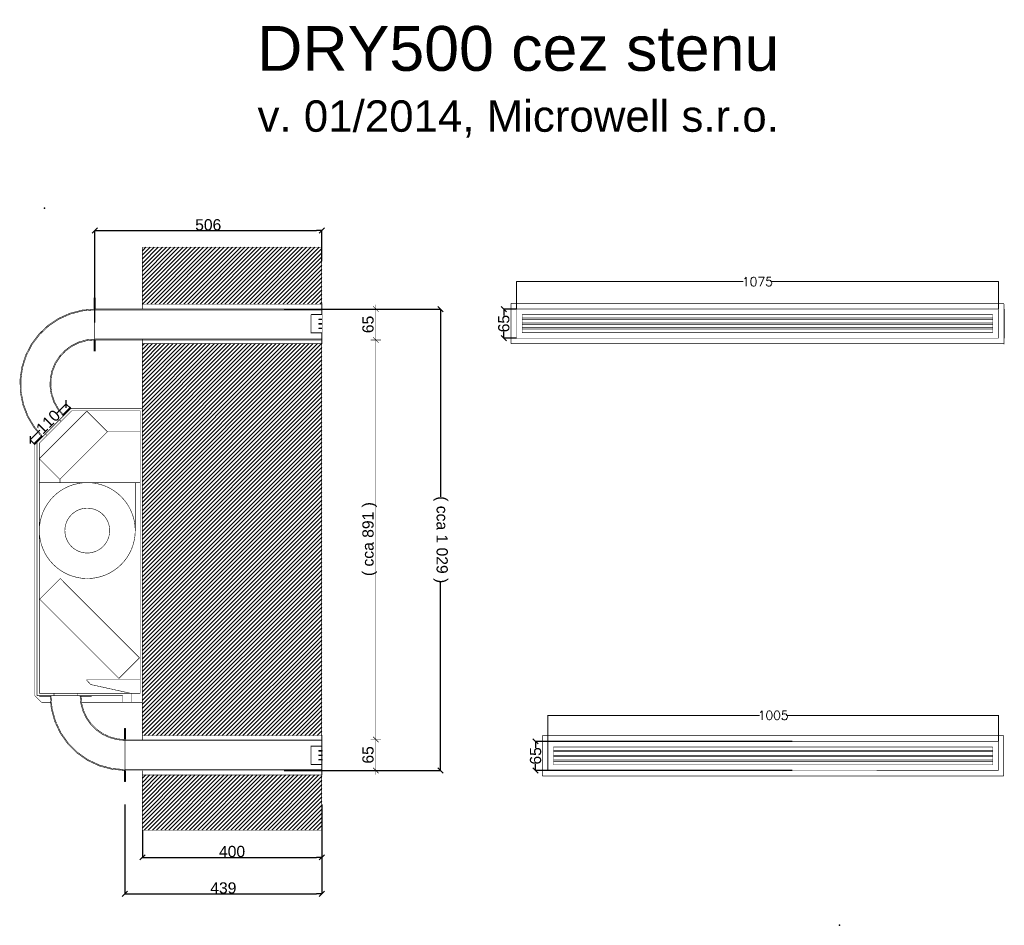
# Model space of a CAD drawing. Extents: x -1108 to 1088, y -1309 to 710.
import ezdxf

# ---------------------------------------------------------------- set-up
doc = ezdxf.new("R2010")
doc.units = 0
doc.header["$MEASUREMENT"] = 0
doc.linetypes.add('Achse', pattern=[11.5, 0, -4, 7.5, 0])
for name, color, linetype in [('Aktivní body', 7, 'Continuous'), ('Desky', 7, 'Continuous'), ('Kóty délkové', 7, 'Continuous'), ('Nábytek a zařízení', 7, 'Continuous'), ('Oblouky a kružnice', 7, 'Continuous'), ('Střechy', 7, 'Continuous'), ('Textové bloky', 7, 'Continuous'), ('Výplně', 7, 'Continuous'), ('Zdi', 7, 'Continuous'), ('Čáry', 7, 'Continuous')]:
    doc.layers.add(name, color=color, linetype=linetype)
doc.styles.add('GENERATED_STYLE_1', font='ARIAL.ttf')
doc.styles.get("Standard").update_dxf_attribs({"font": 'txt', "bigfont": 'BIGFONT.SHX'})
doc.dimstyles.new('Dimstyle_212', dxfattribs={"dimtxt": 25, "dimasz": 11.875, "dimexe": 0.18, "dimexo": 0, "dimgap": 0.09, "dimtad": 1, "dimdec": 0, "dimzin": 0, "dimdsep": 46, "dimtxsty": 'GENERATED_STYLE_1', "dimblk": 'ARROWHEAD_6', "dimblk1": 'ARROWHEAD_6', "dimblk2": 'ARROWHEAD_6', "dimcen": 0.09, "dimclrd": 7, "dimclre": 7, "dimclrt": 7, "dimazin": 0, "dimtfac": 1, "dimtdec": 4, "dimtmove": 0, "dimatfit": 0, "dimfxl": 0, "dimtolj": 1, "dimtzin": 0, "dimarcsym": 0})
doc.dimstyles.get("Standard").update_dxf_attribs({"dimtxt": 0.18, "dimasz": 0.18, "dimexe": 0.18, "dimexo": 0.0625, "dimgap": 0.09, "dimtad": 0, "dimtih": 1, "dimtoh": 1, "dimdec": 4, "dimzin": 0, "dimdsep": 46, "dimtxsty": 'Standard', "dimcen": 0.09, "dimadec": 0, "dimazin": 0, "dimtfac": 1, "dimtdec": 4, "dimtofl": 0, "dimtmove": 0, "dimatfit": 0, "dimfxl": 0, "dimtolj": 1, "dimtzin": 0, "dimarcsym": 0})
pattern_1 = [(45, (0, 0), (-4.596194, 4.596194), [])]

# ---------------------------------------------------------------- blocks, each defined once
blk = doc.blocks.new('HATCH_15', base_point=(20720, 1424.6))
at = {"layer": 'Výplně'}
blk.add_hatch(color=7, dxfattribs=at).paths.add_polyline_path([(20720, 1424.6), (20695, 1424.6), (20695, 1422.6), (20720, 1422.6)], flags=0)
at = {"layer": 'Výplně', "color": 7, "linetype": 'Continuous', "const_width": 1.25}
blk.add_lwpolyline([(20720, 1424.6), (20695, 1424.6), (20695, 1422.6), (20720, 1422.6)], close=True, dxfattribs=at)
blk = doc.blocks.new('HATCH_16', base_point=(20630, 1424.6))
at = {"layer": 'Výplně'}
blk.add_hatch(color=7, dxfattribs=at).paths.add_polyline_path([(20630, 1424.6), (20605, 1424.6), (20605, 1422.6), (20630, 1422.6)], flags=0)
at = {"layer": 'Výplně', "color": 7, "linetype": 'Continuous', "const_width": 1.25}
blk.add_lwpolyline([(20630, 1424.6), (20605, 1424.6), (20605, 1422.6), (20630, 1422.6)], close=True, dxfattribs=at)
blk = doc.blocks.new('HATCH_17', base_point=(20673.1, 2068))
at = {"layer": 'Výplně'}
blk.add_hatch(color=7, dxfattribs=at).paths.add_polyline_path([(20673.1, 2068), (20655.4, 2050.3), (20656.9, 2048.9), (20674.5, 2066.6)], flags=0)
at = {"layer": 'Výplně', "color": 7, "linetype": 'Continuous', "const_width": 1.25}
blk.add_lwpolyline([(20673.1, 2068), (20655.4, 2050.3), (20656.9, 2048.9), (20674.5, 2066.6)], close=True, dxfattribs=at)
blk = doc.blocks.new('HATCH_18', base_point=(20609.5, 2004.4))
at = {"layer": 'Výplně'}
blk.add_hatch(color=7, dxfattribs=at).paths.add_polyline_path([(20609.5, 2004.4), (20591.8, 1986.7), (20593.2, 1985.3), (20610.9, 2002.9)], flags=0)
at = {"layer": 'Výplně', "color": 7, "linetype": 'Continuous', "const_width": 1.25}
blk.add_lwpolyline([(20609.5, 2004.4), (20591.8, 1986.7), (20593.2, 1985.3), (20610.9, 2002.9)], close=True, dxfattribs=at)
blk = doc.blocks.new('HATCH_19', base_point=(21233.9, 1124.6))
at = {"layer": 'Zdi'}
h = blk.add_hatch(dxfattribs=at)
h.set_pattern_fill('cihla plná', scale=6.5, angle=45, style=0, pattern_type=0)
h.set_pattern_definition(pattern_1)
h.paths.add_polyline_path([(21233.9, 1124.6), (21233.9, 1247.6), (20833.9, 1247.6), (20833.9, 1124.6)], flags=0)
blk = doc.blocks.new('HATCH_20', base_point=(21233.9, 2209.6))
at = {"layer": 'Zdi'}
h = blk.add_hatch(dxfattribs=at)
h.set_pattern_fill('cihla plná', scale=6.5, angle=45, style=0, pattern_type=0)
h.set_pattern_definition(pattern_1)
h.paths.add_polyline_path([(21233.9, 2209.6), (20833.9, 2209.6), (20833.9, 1335.6), (21233.9, 1335.6)], flags=0)
blk = doc.blocks.new('HATCH_21', base_point=(21233.9, 2424.6))
at = {"layer": 'Zdi'}
h = blk.add_hatch(dxfattribs=at)
h.set_pattern_fill('cihla plná', scale=6.5, angle=45, style=0, pattern_type=0)
h.set_pattern_definition(pattern_1)
h.paths.add_polyline_path([(21233.9, 2424.6), (20833.9, 2424.6), (20833.9, 2297.6), (21233.9, 2297.6)], flags=0)
blk = doc.blocks.new('HATCH_5', base_point=(21234.9, 2273.7))
at = {"layer": 'Nábytek a zařízení'}
blk.add_hatch(color=7, dxfattribs=at).paths.add_polyline_path([(21234.9, 2273.7), (21234.9, 2298.7), (21234.4, 2298.7), (21233.9, 2298.2), (21233.9, 2275.4), (21233.7, 2274.9), (21233.2, 2274.7), (21210.4, 2274.7), (21209.9, 2274.2), (21209.9, 2273.7)], flags=0)
blk = doc.blocks.new('HATCH_6', base_point=(21234.9, 2233.7))
at = {"layer": 'Nábytek a zařízení'}
blk.add_hatch(color=7, dxfattribs=at).paths.add_polyline_path([(21234.9, 2233.7), (21209.9, 2233.7), (21209.9, 2233.2), (21210.4, 2232.7), (21233.1, 2232.7), (21233.6, 2232.4), (21233.9, 2231.9), (21233.9, 2209.2), (21234.4, 2208.7), (21234.9, 2208.7)], flags=0)
blk = doc.blocks.new('HATCH_7', base_point=(21226.9, 2254.6))
at = {"layer": 'Nábytek a zařízení'}
blk.add_hatch(color=7, dxfattribs=at).paths.add_polyline_path([(21226.9, 2254.6), (21226.9, 2252.6), (21234.9, 2252.6), (21234.9, 2254.6)], flags=0)
blk = doc.blocks.new('HATCH_8', base_point=(21226.9, 2244.6))
at = {"layer": 'Nábytek a zařízení'}
blk.add_hatch(color=7, dxfattribs=at).paths.add_polyline_path([(21226.9, 2244.6), (21226.9, 2242.6), (21234.9, 2242.6), (21234.9, 2244.6)], flags=0)
blk = doc.blocks.new('HATCH_9', base_point=(21226.9, 2264.6))
at = {"layer": 'Nábytek a zařízení'}
blk.add_hatch(color=7, dxfattribs=at).paths.add_polyline_path([(21226.9, 2264.6), (21226.9, 2262.6), (21234.9, 2262.6), (21234.9, 2264.6)], flags=0)
blk = doc.blocks.new('HATCH_10', base_point=(21227.1, 1292.4))
at = {"layer": 'Nábytek a zařízení'}
blk.add_hatch(color=7, dxfattribs=at).paths.add_polyline_path([(21227.1, 1292.4), (21227.1, 1290.4), (21235.1, 1290.4), (21235.1, 1292.4)], flags=0)
blk = doc.blocks.new('HATCH_11', base_point=(21227.1, 1282.4))
at = {"layer": 'Nábytek a zařízení'}
blk.add_hatch(color=7, dxfattribs=at).paths.add_polyline_path([(21227.1, 1282.4), (21227.1, 1280.4), (21235.1, 1280.4), (21235.1, 1282.4)], flags=0)
blk = doc.blocks.new('HATCH_12', base_point=(21227.1, 1302.4))
at = {"layer": 'Nábytek a zařízení'}
blk.add_hatch(color=7, dxfattribs=at).paths.add_polyline_path([(21227.1, 1302.4), (21227.1, 1300.4), (21235.1, 1300.4), (21235.1, 1302.4)], flags=0)
blk = doc.blocks.new('HATCH_13', base_point=(21234.9, 1271.5))
at = {"layer": 'Nábytek a zařízení'}
blk.add_hatch(color=7, dxfattribs=at).paths.add_polyline_path([(21234.9, 1271.5), (21209.9, 1271.5), (21209.9, 1271), (21210.4, 1270.5), (21233.1, 1270.5), (21233.6, 1270.2), (21233.9, 1269.8), (21233.9, 1247), (21234.4, 1246.5), (21234.9, 1246.5)], flags=0)
blk = doc.blocks.new('HATCH_14', base_point=(21234.9, 1311.5))
at = {"layer": 'Nábytek a zařízení'}
blk.add_hatch(color=7, dxfattribs=at).paths.add_polyline_path([(21234.9, 1311.5), (21234.9, 1336.5), (21234.4, 1336.5), (21233.9, 1336), (21233.9, 1313.3), (21233.6, 1312.8), (21233.1, 1312.5), (21210.4, 1312.5), (21209.9, 1312), (21209.9, 1311.5)], flags=0)
blk = doc.blocks.new('*D22')
at = {"layer": 'Kóty délkové', "color": 7, "linetype": 'Continuous', "const_width": 1.25}
for points in [[(21342.9, 2286.6), (21366.3, 2286.6)], [(21360.9, 2280.4), (21348.4, 2292.9)], [(21354.6, 2296), (21354.6, 2286.6)], [(21354.6, 2286.6), (21354.6, 2217.6)], [(21360.9, 2211.4), (21348.4, 2223.9)], [(21342.9, 2217.6), (21366.3, 2217.6)]]:
    blk.add_lwpolyline(points, dxfattribs=at)
at = {"layer": 'Kóty délkové', "color": 7, "style": 'GENERATED_STYLE_1', "oblique": 0}
blk.add_text('65', height=25, rotation=90, dxfattribs=at).set_placement((21349.6, 2232.8))
blk = doc.blocks.new('ARROWHEAD_6')
at = {"color": 0, "linetype": 'Continuous'}
for p, q in [((0, 0), (-1, 0)), ((-0.5, -0.5), (0.5, 0.5))]:
    blk.add_line(p, q, dxfattribs=at)
blk = doc.blocks.new('*D24')
at = {"layer": 'Kóty délkové', "color": 7, "linetype": 'Continuous', "const_width": 1.25}
for points in [[(21360.9, 2211.4), (21348.4, 2223.9)], [(21342.9, 2217.6), (21366.3, 2217.6)], [(21354.6, 2217.6), (21354.6, 1326.6)], [(21342.9, 1326.6), (21366.3, 1326.6)], [(21360.9, 1320.3), (21348.4, 1332.8)]]:
    blk.add_lwpolyline(points, dxfattribs=at)
at = {"layer": 'Kóty délkové', "color": 7, "style": 'GENERATED_STYLE_1', "oblique": 0}
blk.add_text('( cca 891 )', height=25, rotation=90, dxfattribs=at).set_placement((21349.6, 1691))
blk = doc.blocks.new('*D25')
at = {"layer": 'Kóty délkové', "color": 7, "linetype": 'Continuous', "const_width": 1.25}
for points in [[(21342.9, 1326.6), (21366.3, 1326.6)], [(21360.9, 1320.3), (21348.4, 1332.8)], [(21354.6, 1326.6), (21354.6, 1257.6)], [(21342.9, 1257.6), (21366.3, 1257.6)], [(21348.4, 1263.8), (21360.9, 1251.3)], [(21354.6, 1257.6), (21354.6, 1248.2)]]:
    blk.add_lwpolyline(points, dxfattribs=at)
at = {"layer": 'Kóty délkové', "color": 7, "style": 'GENERATED_STYLE_1', "oblique": 0}
blk.add_text('65', height=25, rotation=90, dxfattribs=at).set_placement((21349.6, 1272.8))
blk = doc.blocks.new('*D26')
at = {"layer": 'Defpoints', "color": 0}
for p in [(-518, 65), (-518, -964.1), (-169.6, -964.1)]:
    blk.add_point(p, dxfattribs=at)
at = {"layer": 'Kóty délkové', "color": 7, "linetype": 'Continuous', "lineweight": -2}
for p, q in [((-518, 65), (-169.4, 65)), ((-169.6, 53.1), (-169.6, -354.2)), ((-169.6, -952.2), (-169.6, -544.9)), ((-518, -964.1), (-169.4, -964.1))]:
    blk.add_line(p, q, dxfattribs=at)
at = {"layer": 'Kóty délkové', "color": 7, "lineweight": -2, "xscale": 11.875, "yscale": 11.875, "zscale": 11.875}
for p, rotation in [((-169.6, 65), 90), ((-169.6, -964.1), 270)]:
    blk.add_blockref('ARROWHEAD_6', p, dxfattribs=dict(at, rotation=rotation))
at = {"layer": 'Kóty délkové', "color": 7, "linetype": 'Continuous', "insert": (-169.6, -449.5), "char_height": 25, "attachment_point": 5, "rotation": 270, "style": 'GENERATED_STYLE_1'}
blk.add_mtext('\\A1;( cca 1\xa0029 )', dxfattribs=at)
blk = doc.blocks.new('*D27')
at = {"layer": 'Defpoints', "color": 0}
for p in [(-873.5, -1039.8), (-434.5, -1039.8), (-434.5, -1239.2)]:
    blk.add_point(p, dxfattribs=at)
at = {"layer": 'Kóty délkové', "color": 7, "linetype": 'Continuous', "lineweight": -2}
for p, q in [((-873.5, -1039.8), (-873.5, -1239.4)), ((-434.5, -1039.8), (-434.5, -1239.4)), ((-861.6, -1239.2), (-446.4, -1239.2))]:
    blk.add_line(p, q, dxfattribs=at)
at = {"layer": 'Kóty délkové', "color": 7, "lineweight": -2, "xscale": 11.875, "yscale": 11.875, "zscale": 11.875, "rotation": 180}
blk.add_blockref('ARROWHEAD_6', (-873.5, -1239.2), dxfattribs=at)
at = {"layer": 'Kóty délkové', "color": 7, "lineweight": -2, "xscale": 11.875, "yscale": 11.875, "zscale": 11.875}
blk.add_blockref('ARROWHEAD_6', (-434.5, -1239.2), dxfattribs=at)
at = {"layer": 'Kóty délkové', "color": 7, "linetype": 'Continuous', "insert": (-654, -1226.3), "char_height": 25, "attachment_point": 5, "style": 'GENERATED_STYLE_1'}
blk.add_mtext('\\A1;439', dxfattribs=at)
blk = doc.blocks.new('*D28')
at = {"layer": 'Defpoints', "color": 0}
for p in [(-834.5, -1097.1), (-434.5, -1097.1), (-434.5, -1157.8)]:
    blk.add_point(p, dxfattribs=at)
at = {"layer": 'Kóty délkové', "color": 7, "linetype": 'Continuous', "lineweight": -2}
for p, q in [((-834.5, -1097.1), (-834.5, -1158)), ((-434.5, -1097.1), (-434.5, -1158)), ((-822.7, -1157.8), (-446.4, -1157.8))]:
    blk.add_line(p, q, dxfattribs=at)
at = {"layer": 'Kóty délkové', "color": 7, "lineweight": -2, "xscale": 11.875, "yscale": 11.875, "zscale": 11.875, "rotation": 180}
blk.add_blockref('ARROWHEAD_6', (-834.5, -1157.8), dxfattribs=at)
at = {"layer": 'Kóty délkové', "color": 7, "lineweight": -2, "xscale": 11.875, "yscale": 11.875, "zscale": 11.875}
blk.add_blockref('ARROWHEAD_6', (-434.5, -1157.8), dxfattribs=at)
at = {"layer": 'Kóty délkové', "color": 7, "linetype": 'Continuous', "insert": (-634.5, -1144.9), "char_height": 25, "attachment_point": 5, "style": 'GENERATED_STYLE_1'}
blk.add_mtext('\\A1;400', dxfattribs=at)
blk = doc.blocks.new('*D29')
at = {"layer": 'Defpoints', "color": 0}
for p in [(-1004.8, -146.8), (-994.5, -157.1), (-1074.5, -237.1)]:
    blk.add_point(p, dxfattribs=at)
at = {"layer": 'Kóty délkové', "color": 7, "linetype": 'Continuous', "lineweight": -2}
for p, q in [((-994.5, -157.1), (-1005, -146.6)), ((-1013.2, -155.2), (-1026.1, -168.1)), ((-1076.4, -218.4), (-1063.5, -205.5)), ((-1074.5, -237.1), (-1085, -226.6))]:
    blk.add_line(p, q, dxfattribs=at)
at = {"layer": 'Kóty délkové', "color": 7, "lineweight": -2, "xscale": 11.875, "yscale": 11.875, "zscale": 11.875}
for p, rotation in [((-1004.8, -146.8), 44.99999999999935), ((-1084.8, -226.8), 224.9999999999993)]:
    blk.add_blockref('ARROWHEAD_6', p, dxfattribs=dict(at, rotation=rotation))
at = {"layer": 'Kóty délkové', "color": 7, "linetype": 'Continuous', "insert": (-1044.8, -186.8), "char_height": 25, "attachment_point": 5, "rotation": 45, "style": 'GENERATED_STYLE_1'}
blk.add_mtext('\\A1;110', dxfattribs=at)
blk = doc.blocks.new('*D30')
at = {"layer": 'Defpoints', "color": 0}
for p in [(-434.5, 239.9), (-434.5, 172.8), (-940.9, 34.8)]:
    blk.add_point(p, dxfattribs=at)
at = {"layer": 'Kóty délkové', "color": 7, "linetype": 'Continuous', "lineweight": -2}
for p, q in [((-940.9, 34.8), (-940.9, 240.1)), ((-929, 239.9), (-446.4, 239.9)), ((-434.5, 172.8), (-434.5, 240.1))]:
    blk.add_line(p, q, dxfattribs=at)
at = {"layer": 'Kóty délkové', "color": 7, "lineweight": -2, "xscale": 11.875, "yscale": 11.875, "zscale": 11.875, "rotation": 180}
blk.add_blockref('ARROWHEAD_6', (-940.9, 239.9), dxfattribs=at)
at = {"layer": 'Kóty délkové', "color": 7, "lineweight": -2, "xscale": 11.875, "yscale": 11.875, "zscale": 11.875}
blk.add_blockref('ARROWHEAD_6', (-434.5, 239.9), dxfattribs=at)
at = {"layer": 'Kóty délkové', "color": 7, "linetype": 'Continuous', "insert": (-687.7, 252.7), "char_height": 25, "attachment_point": 5, "style": 'GENERATED_STYLE_1'}
blk.add_mtext('\\A1;506', dxfattribs=at)
blk = doc.blocks.new('*D31')
at = {"layer": 'Defpoints', "color": 0}
for p in [(-28.3, 65), (0, 65), (0, 0)]:
    blk.add_point(p, dxfattribs=at)
at = {"layer": 'Kóty délkové', "color": 7, "linetype": 'Continuous', "lineweight": -2}
for p, q in [((0, 65), (-28.5, 65)), ((-28.3, 53.1), (-28.3, 50.6)), ((0, 0), (-28.5, 0)), ((-28.3, 11.9), (-28.3, 14.4))]:
    blk.add_line(p, q, dxfattribs=at)
at = {"layer": 'Kóty délkové', "color": 7, "lineweight": -2, "xscale": 11.875, "yscale": 11.875, "zscale": 11.875}
for p, rotation in [((-28.3, 65), 90), ((-28.3, 0), 270)]:
    blk.add_blockref('ARROWHEAD_6', p, dxfattribs=dict(at, rotation=rotation))
at = {"layer": 'Kóty délkové', "color": 7, "linetype": 'Continuous', "insert": (-28.3, 32.5), "char_height": 25, "attachment_point": 5, "rotation": 90, "style": 'GENERATED_STYLE_1'}
blk.add_mtext('\\A1;65', dxfattribs=at)
blk = doc.blocks.new('*D34')
at = {"layer": 'Defpoints', "color": 0}
for p in [(42.6, -899.1), (615, -899.1), (615, -964.1)]:
    blk.add_point(p, dxfattribs=at)
at = {"layer": 'Kóty délkové', "color": 7, "linetype": 'Continuous', "lineweight": -2}
for p, q in [((615, -899.1), (42.4, -899.1)), ((42.6, -910.9), (42.6, -913.4)), ((615, -964.1), (42.4, -964.1)), ((42.6, -952.2), (42.6, -949.7))]:
    blk.add_line(p, q, dxfattribs=at)
at = {"layer": 'Kóty délkové', "color": 7, "lineweight": -2, "xscale": 11.875, "yscale": 11.875, "zscale": 11.875}
for p, rotation in [((42.6, -899.1), 90), ((42.6, -964.1), 270)]:
    blk.add_blockref('ARROWHEAD_6', p, dxfattribs=dict(at, rotation=rotation))
at = {"layer": 'Kóty délkové', "color": 7, "linetype": 'Continuous', "insert": (42.6, -931.6), "char_height": 25, "attachment_point": 5, "rotation": 90, "style": 'GENERATED_STYLE_1'}
blk.add_mtext('\\A1;65', dxfattribs=at)
blk = doc.blocks.new('*D36')
at = {"color": 0, "linetype": 'Continuous', "lineweight": 0}
for p, q in [((70, -899), (70, -841)), ((70.2, -841.2), (542.4, -841.2)), ((1074.8, -841.2), (602.6, -841.2)), ((1075, -899), (1075, -841))]:
    blk.add_line(p, q, dxfattribs=at)
at = {"color": 0}
for points in [[(70.2, -841.1), (70.2, -841.2), (70, -841.2)], [(1074.8, -841.2), (1074.8, -841.1), (1075, -841.2)]]:
    blk.add_solid(points, dxfattribs=at)
at = {"layer": 'Defpoints', "color": 0}
for p in [(1075, -841.2), (70, -899.1), (1075, -899.1)]:
    blk.add_point(p, dxfattribs=at)
at = {"color": 0, "linetype": 'Continuous', "lineweight": 0, "insert": (572.5, -841.2), "char_height": 20, "attachment_point": 5}
blk.add_mtext('\\A1;1005', dxfattribs=at)
blk = doc.blocks.new('*D39')
at = {"color": 0, "linetype": 'Continuous', "lineweight": 0}
for p, q in [((0, 65.1), (0, 126.3)), ((0.2, 126.1), (505.7, 126.1)), ((1074.8, 126.1), (569.3, 126.1)), ((1075, 65.1), (1075, 126.3))]:
    blk.add_line(p, q, dxfattribs=at)
at = {"color": 0}
for points in [[(0.2, 126.2), (0.2, 126.1), (0, 126.1)], [(1074.8, 126.1), (1074.8, 126.2), (1075, 126.1)]]:
    blk.add_solid(points, dxfattribs=at)
at = {"layer": 'Defpoints', "color": 0}
for p in [(1075, 126.1), (0, 65), (1075, 65)]:
    blk.add_point(p, dxfattribs=at)
at = {"color": 0, "linetype": 'Continuous', "lineweight": 0, "insert": (537.5, 126.1), "char_height": 20, "attachment_point": 5}
blk.add_mtext('\\A1;1075', dxfattribs=at)
blk = doc.blocks.new('DIM_1', base_point=(21354.6, 2217.6))
at = {"layer": 'Kóty délkové', "color": 7, "linetype": 'Continuous'}
for p1, p2, text, picture, middle in [((21123.5, 2286.6), (21123.5, 2217.6), '65', '*D22', (21337.1, 2252.1)), ((21123.5, 2217.6), (21123.5, 1326.6), '( cca 891 )', '*D24', (21337.1, 1772.1)), ((21123.5, 1326.6), (21123.5, 1257.6), '65', '*D25', (21337.1, 1292.1))]:
    dim = blk.add_aligned_dim(p1=p1, p2=p2, distance=231.1, text=text, dimstyle='Dimstyle_212', dxfattribs=at)
    dim.commit()
    dim.dimension.update_dxf_attribs({"geometry": picture, "text_midpoint": middle, "text_rotation": 270})

msp = doc.modelspace()

# ---------------------------------------------------------------- linework, layer by layer
at = {"linetype": 'Continuous', "lineweight": 0}
for p, q in [((1087.5, 0), (1087.5, 65)), ((70, -899.1), (70, -964.1))]:
    msp.add_line(p, q, dxfattribs=at)
at = {"layer": 'Aktivní body', "color": 255}
for p in [(-1052.8, 290.1), (720.4, -1309.4)]:
    msp.add_point(p, dxfattribs=at)
at = {"layer": 'Desky', "color": 7, "linetype": 'Continuous', "const_width": 1.25}
for points in [[(-994.5, -157.1), (-839.5, -157.1)], [(-994.5, -157.1), (-834.5, -157.1)], [(-992.5, -162.1), (-839.5, -162.1)], [(-834.5, -162.1), (-834.5, -157.1)], [(-1069.5, -797.1), (-1069.5, -792.1)], [(-1069.5, -797.1), (-878.2, -797.1)], [(-1064.5, -792.1), (-858.2, -792.1)], [(-878.2, -797.1), (-1064.5, -797.1)], [(-878.2, -812.1), (-878.2, -809.1)], [(-878.2, -812.1), (-858.2, -812.1)], [(-863.2, -812.1), (-873.2, -812.1)], [(-858.2, -792.1), (-839.5, -792.1)], [(-858.2, -797.1), (-858.2, -792.1)], [(-858.2, -812.1), (-858.2, -809.1)]]:
    msp.add_lwpolyline(points, dxfattribs=at)
at = {"layer": 'Nábytek a zařízení', "color": 7, "linetype": 'Continuous', "const_width": 1.25}
for points in [[(-434, 77.1), (-434.5, 77.1)], [(-434.5, 76.6), (-434, 77.1)], [(-434.5, 65), (-434.5, 76.6)], [(-434, 77.1), (-433.5, 77.1)], [(-433.5, 52.1), (-433.5, 77.1)], [(-1045, 28.6), (-1021.7, 44.2)], [(-1021.7, 44.2), (-996.1, 55.6)], [(-1020.7, 42.4), (-995.4, 53.7)], [(-996.1, 55.6), (-968.9, 62.6)], [(-995.4, 53.7), (-968.5, 60.7)], [(-968.9, 62.6), (-940.9, 65)], [(-968.5, 60.7), (-940.9, 63)], [(-940.9, 65), (-940.9, 63)], [(-940.9, 63), (-940.9, 65)], [(-940.9, 65), (-434.5, 65)], [(-940.9, 63), (-940.9, -2)], [(-940.9, 63), (-940.9, -2)], [(-940.9, 63), (-434.5, 63)], [(-458.5, 52.6), (-458, 53.1)], [(-458.5, 52.1), (-458.5, 52.6)], [(-458.6, 12.1), (-458.6, 52.6)], [(-458.5, 52.1), (-433.5, 52.1)], [(-458, 53.1), (-435.3, 53.1)], [(-435.3, 53.1), (-434.8, 53.3)], [(-434.8, 53.3), (-434.5, 53.8)], [(-434.5, 53.8), (-434.5, 63)], [(-433.6, 43), (-433.6, 52.1)], [(-1065.4, 9.3), (-1045, 28.6)], [(-1063.9, 7.9), (-1043.8, 27)], [(-1043.8, 27), (-1020.7, 42.4)], [(-441.6, 41), (-441.6, 43)], [(-441.6, 43), (-433.6, 43)], [(-441.6, 41), (-433.6, 41)], [(-441.6, 31), (-441.6, 33)], [(-441.6, 33), (-433.6, 33)], [(-441.6, 31), (-433.6, 31)], [(-441.6, 21), (-441.6, 23)], [(-441.6, 23), (-433.6, 23)], [(-433.6, 41), (-433.6, 43)], [(-433.6, 33), (-433.6, 41)], [(-433.6, 31), (-433.6, 33)], [(-433.6, 23), (-433.6, 31)], [(-433.6, 21), (-433.6, 23)], [(-1082.3, -13.2), (-1065.4, 9.3)], [(-1080.6, -14.2), (-1063.9, 7.9)], [(-458.6, 12.1), (-433.6, 12.1)], [(-458.6, 11.6), (-458.6, 12.1)], [(-458.1, 11.1), (-458.6, 11.6)], [(-458.1, 11.1), (-435.3, 11.1)], [(-441.6, 21), (-433.6, 21)], [(-434.8, 10.8), (-435.3, 11.1)], [(-434.6, 10.3), (-434.8, 10.8)], [(-434.6, -12.4), (-434.6, 10.3)], [(-433.6, 12.1), (-433.6, 21)], [(-433.6, -12.9), (-433.6, 12.1)], [(-1095.2, -38.1), (-1082.3, -13.2)], [(-1093.3, -38.9), (-1080.6, -14.2)], [(-992.6, -16.4), (-1007.2, -27.1)], [(-991.6, -18.1), (-1005.9, -28.6)], [(-976.4, -8.5), (-992.6, -16.4)], [(-975.7, -10.4), (-991.6, -18.1)], [(-958.9, -3.6), (-976.4, -8.5)], [(-958.6, -5.6), (-975.7, -10.4)], [(-940.9, -2), (-958.9, -3.6)], [(-940.9, -4), (-958.6, -5.6)], [(-940.9, -2), (-940.9, -4)], [(-940.9, -2), (-434.5, -2)], [(-940.9, -4), (-940.9, -2)], [(-940.9, -4), (-434.5, -4)], [(-434.5, -4), (-434.5, -2)], [(-434.1, -12.9), (-434.6, -12.4)], [(-434.1, -12.9), (-434.5, -12.9)], [(-434.1, -12.9), (-433.6, -12.9)], [(-1103.7, -64.8), (-1095.2, -38.1)], [(-1101.8, -65.3), (-1093.3, -38.9)], [(-1019.6, -40.3), (-1029.5, -55.5)], [(-1018, -41.6), (-1027.7, -56.5)], [(-1007.2, -27.1), (-1019.6, -40.3)], [(-1005.9, -28.6), (-1018, -41.6)], [(-1107.6, -92.6), (-1103.7, -64.8)], [(-1105.6, -92.7), (-1101.8, -65.3)], [(-1029.5, -55.5), (-1036.4, -72.2)], [(-1027.7, -56.5), (-1034.5, -72.8)], [(-1036.4, -72.2), (-1040.2, -89.9)], [(-1034.5, -72.8), (-1038.2, -90.2)], [(-1106.9, -120.7), (-1107.6, -92.6)], [(-1104.9, -120.5), (-1105.6, -92.7)], [(-1040.2, -89.9), (-1040.7, -108)], [(-1040.7, -108), (-1038, -125.9)], [(-1038.2, -90.2), (-1038.7, -107.9)], [(-1038.7, -107.9), (-1036.1, -125.5)], [(-1101.4, -148.2), (-1106.9, -120.7)], [(-1099.5, -147.7), (-1104.9, -120.5)], [(-1038, -125.9), (-1032.1, -143)], [(-1036.1, -125.5), (-1030.3, -142.2)], [(-1091.4, -174.5), (-1101.4, -148.2)], [(-1089.6, -173.6), (-1099.5, -147.7)], [(-1032.1, -143), (-1023.2, -158.8)], [(-1030.3, -142.2), (-1021.6, -157.7)], [(-1077.1, -198.6), (-1091.4, -174.5)], [(-1075.5, -197.5), (-1089.6, -173.6)], [(-1023.2, -158.8), (-1011.6, -172.7)], [(-1021.6, -157.7), (-1010.2, -171.3)], [(-1011.6, -172.7), (-1010.2, -171.3)], [(-1057.6, -218.7), (-1075.5, -197.5)], [(-1059, -220.1), (-1077.1, -198.6)], [(-1059, -220.1), (-1057.6, -218.7)], [(-1037.9, -826.1), (-1040.5, -797.1)], [(-1038.5, -797.1), (-1040.5, -797.1)], [(-1036, -825.7), (-1038.5, -797.1)], [(-973.5, -797.1), (-972, -814.4)], [(-971.5, -797.1), (-973.5, -797.1)], [(-971.5, -797.1), (-970, -814.1)], [(-1030.4, -854.2), (-1037.9, -826.1)], [(-1028.5, -853.5), (-1036, -825.7)], [(-972, -814.4), (-967.4, -831.3)], [(-970, -814.1), (-965.6, -830.6)], [(-967.4, -831.3), (-960.1, -847.1)], [(-965.6, -830.6), (-958.4, -846.1)], [(-1018.1, -880.6), (-1030.4, -854.2)], [(-1016.4, -879.6), (-1028.5, -853.5)], [(-960.1, -847.1), (-950.1, -861.3)], [(-958.4, -846.1), (-948.6, -860.1)], [(-950.1, -861.3), (-937.8, -873.7)], [(-948.6, -860.1), (-936.5, -872.1)], [(-937.8, -873.7), (-923.5, -883.7)], [(-936.5, -872.1), (-922.5, -881.9)], [(-1001.4, -904.4), (-1018.1, -880.6)], [(-999.9, -903.1), (-1016.4, -879.6)], [(-923.5, -883.7), (-907.7, -891)], [(-922.5, -881.9), (-907, -889.1)], [(-907.7, -891), (-890.8, -895.5)], [(-907, -889.1), (-890.5, -893.6)], [(-890.8, -895.5), (-873.5, -897.1)], [(-890.5, -893.6), (-873.5, -895.1)], [(-873.5, -897.1), (-873.5, -895.1)], [(-873.5, -895.1), (-434.5, -895.1)], [(-873.5, -895.1), (-873.5, -897.1)], [(-873.5, -897.1), (-434.5, -897.1)], [(-873.5, -897.1), (-873.5, -962.1)], [(-434.1, -885.1), (-434.5, -885.1)], [(-434.6, -885.6), (-434.1, -885.1)], [(-434.5, -975.1), (-434.5, -885.1)], [(-434.6, -908.4), (-434.6, -885.6)], [(-434.5, -897.1), (-434.5, -895.1)], [(-434.1, -885.1), (-433.6, -885.1)], [(-433.6, -910.1), (-433.6, -885.1)], [(-980.8, -925), (-1001.4, -904.4)], [(-979.5, -923.5), (-999.9, -903.1)], [(-458.6, -909.6), (-458.1, -909.1)], [(-458.6, -951.1), (-458.6, -909.1)], [(-458.6, -910.1), (-458.6, -909.6)], [(-458.6, -910.1), (-433.6, -910.1)], [(-458.1, -909.1), (-435.3, -909.1)], [(-441.4, -921.2), (-441.4, -919.2)], [(-441.4, -919.2), (-433.4, -919.2)], [(-441.4, -921.2), (-433.4, -921.2)], [(-435.3, -909.1), (-434.8, -908.8)], [(-434.8, -908.8), (-434.6, -908.4)], [(-434.5, -910.1), (-434.5, -919.2)], [(-434.5, -921.2), (-434.5, -929.2)], [(-433.6, -919.2), (-433.6, -910.1)], [(-433.6, -929.2), (-433.6, -921.2)], [(-433.4, -921.2), (-433.4, -919.2)], [(-957, -941.7), (-980.8, -925)], [(-956, -940), (-979.5, -923.5)], [(-930.6, -954), (-957, -941.7)], [(-929.9, -952.1), (-956, -940)], [(-441.4, -931.2), (-441.4, -929.2)], [(-441.4, -929.2), (-433.4, -929.2)], [(-441.4, -931.2), (-433.4, -931.2)], [(-441.4, -941.2), (-441.4, -939.2)], [(-441.4, -939.2), (-433.4, -939.2)], [(-441.4, -941.2), (-433.4, -941.2)], [(-434.5, -931.2), (-434.5, -939.2)], [(-434.5, -941.2), (-434.5, -950.1)], [(-433.6, -939.2), (-433.6, -931.2)], [(-433.6, -975.1), (-433.6, -941.2)], [(-433.4, -931.2), (-433.4, -929.2)], [(-433.4, -941.2), (-433.4, -939.2)], [(-902.5, -961.5), (-930.6, -954)], [(-902.1, -959.6), (-929.9, -952.1)], [(-873.5, -964.1), (-902.5, -961.5)], [(-873.5, -962.1), (-902.1, -959.6)], [(-873.5, -962.1), (-434.5, -962.1)], [(-873.5, -964.1), (-873.5, -962.1)], [(-873.5, -962.1), (-873.5, -964.1)], [(-873.5, -964.1), (-434.5, -964.1)], [(-458.6, -950.1), (-433.6, -950.1)], [(-458.6, -950.6), (-458.6, -950.1)], [(-458.1, -951.1), (-458.6, -950.6)], [(-458.1, -951.1), (-435.3, -951.1)], [(-434.9, -951.4), (-435.3, -951.1)], [(-434.6, -951.9), (-434.9, -951.4)], [(-434.6, -974.6), (-434.6, -951.9)], [(-434.5, -964.1), (-434.5, -962.1)], [(-433.6, -975.1), (-433.6, -950.1)], [(-434.1, -975.1), (-434.6, -974.6)], [(-434.1, -975.1), (-434.5, -975.1)], [(-434.1, -975.1), (-433.6, -975.1)], [(-433.6, -975.1), (-433.6, -975.1)]]:
    msp.add_lwpolyline(points, dxfattribs=at)
at = {"layer": 'Oblouky a kružnice', "color": 7, "linetype": 'Continuous', "const_width": 1.25}
for points in [[(-1064.5, -429.1, 1), (-850.5, -429.1, 1)], [(-1007.5, -429.1, 1), (-907.5, -429.1, 1)]]:
    msp.add_lwpolyline(points, format="xyb", close=True, dxfattribs=at)
at = {"layer": 'Střechy', "color": 7, "linetype": 'Continuous', "const_width": 1.25}
for points in [[(-1019.5, -182.1), (-994.5, -157.1)], [(-1019.5, -189.1), (-992.5, -162.1)], [(-1064.5, -234.1), (-1019.5, -189.1)], [(-1047.5, -210.1), (-1019.5, -182.1)], [(-1016.1, -185.7), (-1019.5, -182.1)], [(-1069.5, -232.1), (-1047.5, -210.1)], [(-1047.5, -217.1), (-1051, -213.5)], [(-1074.5, -237.1), (-1069.5, -232.1)], [(-1069.5, -237.1), (-1069.5, -232.1)], [(-1069.5, -239.1), (-1069.5, -232.1)]]:
    msp.add_lwpolyline(points, dxfattribs=at)
at = {"layer": 'Zdi', "color": 7, "linetype": 'Continuous', "const_width": 1.25}
for points in [[(-834.5, 202.9), (-434.5, 202.9)], [(-834.5, 75.9), (-834.5, 202.9)], [(-434.5, 75.9), (-434.5, 202.9)], [(-834.5, 75.9), (-434.5, 75.9)], [(-834.5, 75.9), (-434.5, 75.9)], [(-834.5, 65.9), (-834.5, 75.9)], [(-834.5, 65.9), (-834.5, 65)], [(-434.5, 65.9), (-434.5, 75.9)], [(-834.5, -2.1), (-434.5, -2.1)], [(-834.5, -12.1), (-834.5, -2.1)], [(-834.5, -12.1), (-434.5, -12.1)], [(-834.5, -157.1), (-834.5, -12.1)], [(-834.5, -12.1), (-434.5, -12.1)], [(-434.5, -12.1), (-434.5, -2.1)], [(-434.5, -886.1), (-434.5, -12.1)], [(-839.5, -157.1), (-994.5, -157.1)], [(-839.5, -157.1), (-834.5, -157.1)], [(-839.5, -157.1), (-834.5, -157.1)], [(-839.5, -187.1), (-839.5, -162.1)], [(-834.5, -162.1), (-834.5, -187.1)], [(-839.5, -792.1), (-839.5, -187.1)], [(-834.5, -886.1), (-834.5, -187.1)], [(-1069.5, -284.1), (-1069.5, -237.1)], [(-1069.5, -284.1), (-1069.5, -239.1)], [(-1064.5, -234.1), (-1064.5, -279.1)], [(-1064.5, -279.1), (-1064.5, -237.1)], [(-1069.5, -792.1), (-1069.5, -256.1)], [(-1064.5, -243.8), (-1064.5, -792.1)], [(-1069.5, -797.1), (-1069.5, -737.1)], [(-1074.5, -797.1), (-1059.5, -812.1)], [(-1069.5, -797.1), (-1064.5, -797.1)], [(-1064.5, -797.1), (-1040.5, -797.1)], [(-1059.5, -812.1), (-1039.2, -812.1)], [(-970.2, -812.1), (-834.5, -812.1)], [(-970.2, -812.1), (-878.2, -812.1)], [(-878.2, -809.1), (-878.2, -797.1)], [(-878.2, -812.1), (-878.2, -797.1)], [(-878.2, -812.1), (-873.2, -812.1)], [(-863.2, -812.1), (-873.2, -812.1)], [(-863.2, -812.1), (-858.2, -812.1)], [(-858.2, -797.1), (-858.2, -809.1)], [(-858.2, -812.1), (-858.2, -797.1)], [(-858.2, -812.1), (-834.5, -812.1)], [(-834.5, -886.1), (-434.5, -886.1)], [(-834.5, -886.1), (-434.5, -886.1)], [(-834.5, -896.1), (-834.5, -886.1)], [(-434.5, -896.1), (-434.5, -886.1)], [(-834.5, -964.1), (-434.5, -964.1)], [(-834.5, -974.1), (-834.5, -964.1)], [(-434.5, -974.1), (-434.5, -964.1)], [(-834.5, -974.1), (-434.5, -974.1)], [(-834.5, -1097.1), (-834.5, -974.1)], [(-834.5, -974.1), (-434.5, -974.1)], [(-434.5, -1097.1), (-434.5, -974.1)], [(-834.5, -1097.1), (-434.5, -1097.1)]]:
    msp.add_lwpolyline(points, dxfattribs=at)
at = {"layer": 'Čáry', "color": 7, "linetype": 'Continuous', "const_width": 1.25}
for points in [[(-940.9, 90), (-942.4, 90)], [(-942.4, 90), (-942.4, 65)], [(-940.9, 65), (-940.9, 90)], [(-940.9, 90), (-939.4, 90)], [(-939.4, 90), (-939.4, 65)], [(-12.5, 77.5), (-12.5, -12.5)], [(-12.5, 77.5), (1087.5, 77.5)], [(1087.5, -14), (1087.5, 76)], [(12.5, 52.5), (1062.5, 52.5)], [(12.5, 52.5), (12.5, 12.5)], [(12.5, 44.8), (1062.5, 44.8)], [(1062.5, 12.5), (1062.5, 52.5)], [(12.5, 41.8), (1062.5, 41.8)], [(12.5, 34), (1062.5, 34)], [(12.5, 31), (1062.5, 31)], [(12.5, 23.2), (1062.5, 23.2)], [(12.5, 20.2), (1062.5, 20.2)], [(12.5, 12.5), (1062.5, 12.5)], [(-942.4, -29), (-942.4, -4)], [(-940.9, -4), (-940.9, -29)], [(-939.4, -29), (-939.4, -4)], [(-12.5, -12.5), (1087.5, -12.5)], [(-940.9, -29), (-942.4, -29)], [(-940.9, -29), (-939.4, -29)], [(-958.5, -162.9), (-1064.5, -268.9)], [(-912.5, -208.8), (-958.5, -162.9)], [(-1057.6, -218.7), (-1059, -217.3)], [(-1018.6, -314.9), (-912.5, -208.8)], [(-912.5, -208.8), (-839.7, -208.8)], [(-1074.5, -797.1), (-1074.5, -237.1)], [(-1018.6, -314.9), (-1064.5, -268.9)], [(-1064.5, -322.1), (-839.5, -322.1)], [(-1018.6, -314.9), (-1018.6, -322.1)], [(-850.5, -429.1), (-850.5, -322.1)], [(-1017.7, -536.1), (-1063.7, -582.1)], [(-1017.7, -536.1), (-840.9, -712.9)], [(-886.9, -758.8), (-1063.7, -582.1)], [(-840.9, -712.9), (-886.9, -758.8)], [(-839.5, -762), (-959.5, -762)], [(-959.5, -762), (-949.9, -772.4)], [(-949.9, -772.4), (-860.3, -792.1)], [(-1031.7, -797.1), (-1031.7, -791.8)], [(-980, -797.1), (-980, -791.8)], [(-873.5, -870.1), (-875, -870.1)], [(-875, -870.1), (-875, -895.1)], [(-873.5, -895.1), (-873.5, -870.1)], [(-873.5, -870.1), (-872, -870.1)], [(-872, -870.1), (-872, -895.1)], [(57.5, -886.6), (1086.6, -886.4)], [(57.5, -886.6), (57.5, -976.6)], [(1086.6, -976.4), (1086.6, -886.4)], [(82.5, -911.6), (82.5, -951.6)], [(82.5, -911.6), (1062.5, -911.6)], [(82.5, -919.3), (1062.5, -919.3)], [(82.5, -922.3), (1062.5, -922.3)], [(1062.5, -951.6), (1062.5, -911.6)], [(82.5, -930.1), (1062.5, -930.1)], [(82.5, -933.1), (1062.5, -933.1)], [(82.5, -940.9), (1062.5, -940.9)], [(82.5, -943.9), (1062.5, -943.9)], [(-875, -989.1), (-875, -964.1)], [(-873.5, -964.1), (-873.5, -989.1)], [(-872, -989.1), (-872, -964.1)], [(82.5, -951.6), (1062.5, -951.6)], [(57.5, -976.6), (1086.6, -976.4)], [(-873.5, -989.1), (-875, -989.1)], [(-873.5, -989.1), (-872, -989.1)]]:
    msp.add_lwpolyline(points, dxfattribs=at)
at = {"layer": 'Čáry', "color": 7, "linetype": 'Achse', "const_width": 1.25}
for points in [[(0, 65), (0, 0)], [(0, 65), (1075, 65)], [(1075, 0), (1075, 65)], [(0, 0), (1075, 0)], [(70, -899.1), (615, -899.1)], [(70, -899.1), (70, -964.1)], [(615, -899.1), (1075, -899.1)], [(1075, -964.1), (1075, -899.1)], [(70, -964.1), (615, -964.1)], [(615, -964.1), (1075.1, -964.5)]]:
    msp.add_lwpolyline(points, dxfattribs=at)

# ---------------------------------------------------------------- block references
at = {"layer": 'Kóty délkové', "color": 7, "linetype": 'Continuous'}
msp.add_blockref('DIM_1', (-313.9, -4), dxfattribs=at)
at = {"layer": 'Nábytek a zařízení', "color": 7, "linetype": 'Continuous'}
for name, p in [('HATCH_5', (-433.5, 52.1)), ('HATCH_9', (-441.6, 43)), ('HATCH_7', (-441.6, 33)), ('HATCH_8', (-441.6, 23)), ('HATCH_6', (-433.6, 12.1)), ('HATCH_14', (-433.6, -910.1)), ('HATCH_12', (-441.4, -919.2)), ('HATCH_10', (-441.4, -929.2)), ('HATCH_11', (-441.4, -939.2)), ('HATCH_13', (-433.6, -950.1))]:
    msp.add_blockref(name, p, dxfattribs=at)
at = {"layer": 'Výplně', "color": 7, "linetype": 'Continuous'}
for name, p in [('HATCH_17', (-995.4, -153.6)), ('HATCH_18', (-1059, -217.3)), ('HATCH_16', (-1038.5, -797.1)), ('HATCH_15', (-948.5, -797.1))]:
    msp.add_blockref(name, p, dxfattribs=at)
at = {"layer": 'Zdi', "color": 7, "linetype": 'Continuous'}
for name, p in [('HATCH_21', (-434.5, 202.9)), ('HATCH_20', (-434.5, -12.1)), ('HATCH_19', (-434.5, -1097.1))]:
    msp.add_blockref(name, p, dxfattribs=at)

# ---------------------------------------------------------------- texts
at = {"layer": 'Textové bloky', "color": 7, "width": 2950, "attachment_point": 5, "style": 'GENERATED_STYLE_1'}
for s, insert, char_height in [('{DRY500 cez stenu}', (3.8, 645.5), 100), ('{v. 01/2014, Microwell s.r.o.}', (3.8, 488.8), 70)]:
    msp.add_mtext(s, dxfattribs=dict(at, insert=insert, char_height=char_height))

# ---------------------------------------------------------------- dimensions: what is measured, and where the dimension line sits
at = {"linetype": 'Continuous', "lineweight": 0}
for base, p1, p2, picture, middle in [((1075, 126.1), (0, 65), (1075, 65), '*D39', (537.5, 126.1)), ((1075, -841.2), (70, -899.1), (1075, -899.1), '*D36', (572.5, -841.2))]:
    dim = msp.add_linear_dim(base=base, p1=p1, p2=p2, dimstyle='Standard', override={"dimtxt": 20, "dimdec": 0, "dimdsep": 0, "dimatfit": 3, "dimlwd": 0, "dimlwe": 0}, dxfattribs=at)
    dim.commit()
    dim.dimension.update_dxf_attribs({"geometry": picture, "text_midpoint": middle})
at = {"layer": 'Kóty délkové', "color": 7, "linetype": 'Continuous'}
dim = msp.add_linear_dim(base=(-434.5, 239.9), p1=(-940.9, 34.8), p2=(-434.5, 172.8), dimstyle='Dimstyle_212', dxfattribs=at)
dim.commit()
dim.dimension.update_dxf_attribs({"geometry": '*D30', "text_midpoint": (-687.7, 252.7)})
for p1, p2, distance, text, picture, middle, turn in [((-518, 65), (-518, -964.1), 348.4, '( cca 1\xa0029 )', '*D26', (-169.6, -449.5), 270), ((-1074.5, -237.1), (-994.5, -157.1), 14.5, '110', '*D29', (-1044.8, -186.8), 45)]:
    dim = msp.add_aligned_dim(p1=p1, p2=p2, distance=distance, text=text, dimstyle='Dimstyle_212', dxfattribs=at)
    dim.commit()
    dim.dimension.update_dxf_attribs({"geometry": picture, "text_midpoint": middle, "text_rotation": turn})
for p1, p2, distance, picture, middle in [((0, 0), (0, 65), 28.3, '*D31', (-28.3, 32.5)), ((615, -964.1), (615, -899.1), 572.4, '*D34', (42.6, -931.6))]:
    dim = msp.add_aligned_dim(p1=p1, p2=p2, distance=distance, dimstyle='Dimstyle_212', dxfattribs=at)
    dim.commit()
    dim.dimension.update_dxf_attribs({"geometry": picture, "text_midpoint": middle, "text_rotation": 90})
for p1, p2, distance, picture, middle in [((-873.5, -1039.8), (-434.5, -1039.8), -199.4, '*D27', (-654, -1226.3)), ((-834.5, -1097.1), (-434.5, -1097.1), -60.7, '*D28', (-634.5, -1144.9))]:
    dim = msp.add_aligned_dim(p1=p1, p2=p2, distance=distance, dimstyle='Dimstyle_212', dxfattribs=at)
    dim.commit()
    dim.dimension.update_dxf_attribs({"geometry": picture, "text_midpoint": middle})

doc.saveas('drawing.dxf')
